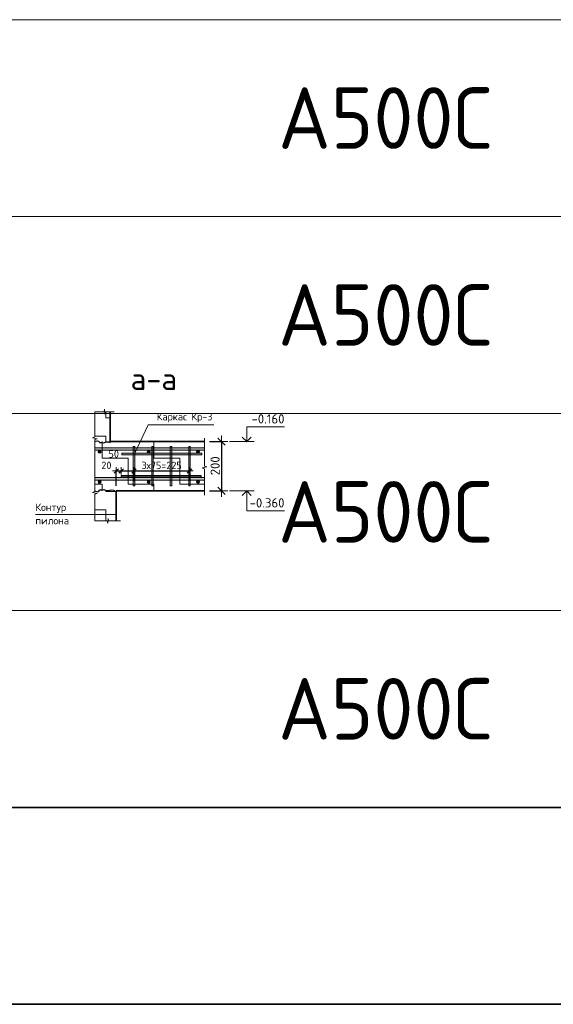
# Model space of a CAD drawing. Header units: metres. Extents: x -38 to 98, y -15 to 19.
# Tile 49 of 64: x 76.52 to 78.69, y 1.14 to 5.14. Entities that reach past the tile are written whole.
import ezdxf

# ---------------------------------------------------------------- set-up
doc = ezdxf.new("R2010")
doc.units = ezdxf.units.M
doc.header["$PDMODE"] = 65
doc.layers.add('XR$4$Размерная линия (1)', color=7, linetype='Continuous', lineweight=13)
doc.layers.add('XR$4$Размерная линия_ общее', color=7, linetype='Continuous', lineweight=13)
doc.styles.add('ISOCPEUR', font='txt')
doc.dimstyles.new('DIMSTYLE_29', dxfattribs={"dimtxt": 0.03, "dimasz": 0.03, "dimexe": 0, "dimexo": 0, "dimgap": 0.015, "dimtad": 2, "dimdec": 0, "dimlfac": 1000, "dimrnd": 5, "dimzin": 12, "dimdsep": 46, "dimtxsty": 'ISOCPEUR', "dimblk1": 'ALL_ML_STRICH', "dimblk2": 'ALL_ML_STRICH', "dimsah": 1, "dimcen": 0, "dimclrd": 7, "dimclre": 256, "dimclrt": 7, "dimadec": 0, "dimazin": 0, "dimtfac": 1, "dimtdec": 0, "dimtix": 1, "dimtmove": 2, "dimatfit": 3, "dimfxl": 0, "dimtvp": 1.2, "dimtzin": 0, "dimlwd": 0, "dimlwe": -3, "dimarcsym": 0})
doc.dimstyles.new('DIMSTYLE_31', dxfattribs={"dimtxt": 0.03, "dimasz": 0.03, "dimexe": 0, "dimexo": 0, "dimgap": 0.015, "dimtad": 2, "dimdec": 0, "dimlfac": 1000, "dimrnd": 5, "dimzin": 12, "dimdsep": 46, "dimtxsty": 'ISOCPEUR', "dimblk1": 'ALL_ML_STRICH', "dimblk2": 'ALL_ML_STRICH', "dimsah": 1, "dimcen": 0, "dimclrd": 7, "dimclre": 256, "dimclrt": 7, "dimadec": 0, "dimazin": 0, "dimtfac": 1, "dimtdec": 0, "dimtix": 1, "dimtmove": 2, "dimatfit": 3, "dimfxl": 0, "dimtzin": 0, "dimlwd": 0, "dimlwe": -3, "dimarcsym": 0})
doc.dimstyles.new('DIMSTYLE_33', dxfattribs={"dimtxt": 0.0375, "dimasz": 0.0495, "dimexe": 0, "dimexo": 0, "dimgap": 0.01875, "dimtad": 2, "dimdec": 0, "dimlfac": 1000, "dimrnd": 1, "dimzin": 12, "dimdsep": 46, "dimtxsty": 'ISOCPEUR', "dimblk1": 'ALL_ML_STRICH', "dimblk2": 'ALL_ML_STRICH', "dimsah": 1, "dimcen": 0, "dimclrd": 7, "dimclre": 256, "dimclrt": 7, "dimadec": 0, "dimazin": 0, "dimtfac": 1, "dimtdec": 0, "dimtix": 1, "dimtmove": 2, "dimatfit": 3, "dimfxl": 0, "dimtzin": 0, "dimlwd": 0, "dimlwe": -3, "dimarcsym": 0})
pattern_1 = [(0, (0.15, 0.15), (0.075, 0.075), [0.075, -0.075]), (90, (0.15, 0.15), (-0.075, 0.075), [0.075, -0.075])]

# ---------------------------------------------------------------- blocks, each defined once
blk = doc.blocks.new('СЛОЖНЫЙ_ОБЪЕКТ_60')
at = {"color": 7, "linetype": 'Continuous', "lineweight": 13, "transparency": 33554687}
blk.add_line((77.4767, 3.2276), (77.3767, 3.2276), dxfattribs=at)
at = {"color": 7, "linetype": 'Continuous', "lineweight": 35, "transparency": 33554687}
blk.add_lwpolyline([(77.4286, 3.2094), (77.4467, 3.2276), (77.4649, 3.2094)], dxfattribs=at)
at = {"color": 7, "linetype": 'Continuous', "lineweight": 13, "transparency": 33554687}
blk.add_lwpolyline([(77.4467, 3.2276), (77.4467, 3.1466), (77.6002, 3.1466)], dxfattribs=at)
blk = doc.blocks.new('СЛОЖНЫЙ_ОБЪЕКТ_61')
at = {"color": 7, "linetype": 'Continuous', "lineweight": 13, "transparency": 33554687}
blk.add_line((77.4767, 3.4276), (77.3767, 3.4276), dxfattribs=at)
blk.add_lwpolyline([(77.4467, 3.4276), (77.4467, 3.4876), (77.6002, 3.4876)], dxfattribs=at)
at = {"color": 7, "linetype": 'Continuous', "lineweight": 35, "transparency": 33554687}
blk.add_lwpolyline([(77.4286, 3.4457), (77.4467, 3.4276), (77.4649, 3.4457)], dxfattribs=at)
blk = doc.blocks.new('ЭЛЕМЕНТ_УЗОРА_20')
at = {"color": 7, "linetype": 'Continuous', "lineweight": 13, "transparency": 33554687}
blk.add_line((76.9339, 3.106), (76.9339, 3.106), dxfattribs=at)
blk.add_lwpolyline([(76.8299, 3.106), (76.8807, 3.106), (76.8822, 3.096), (76.8841, 3.116), (76.8858, 3.106), (76.9339, 3.106)], dxfattribs=at)
blk = doc.blocks.new('ЭЛЕМЕНТ_УЗОРА_21')
at = {"color": 7, "linetype": 'Continuous', "lineweight": 13, "transparency": 33554687}
blk.add_line((76.8299, 3.5491), (76.8299, 3.5491), dxfattribs=at)
for points in [[(76.8299, 3.3276), (76.8299, 3.4359), (76.8399, 3.439), (76.8199, 3.4432), (76.8299, 3.4468), (76.8299, 3.5491)], [(76.8299, 3.106), (76.8299, 3.2144), (76.8399, 3.2175), (76.8199, 3.2217), (76.8299, 3.2252), (76.8299, 3.3276)]]:
    blk.add_lwpolyline(points, dxfattribs=at)
blk = doc.blocks.new('ЭЛЕМЕНТ_УЗОРА_22')
at = {"color": 7, "linetype": 'Continuous', "lineweight": 13, "transparency": 33554687}
blk.add_line((76.9089, 3.5491), (76.9089, 3.5491), dxfattribs=at)
blk.add_lwpolyline([(76.8299, 3.5491), (76.8685, 3.5491), (76.8696, 3.5591), (76.8711, 3.5391), (76.8724, 3.5491), (76.9089, 3.5491)], dxfattribs=at)
blk = doc.blocks.new('СЛОЖНЫЙ_ОБЪЕКТ_62')
at = {"linetype": 'Continuous', "lineweight": 13, "true_color": 0xababab, "transparency": 33554687}
blk.add_hatch(color=253, dxfattribs=at).paths.add_polyline_path([(76.9863, 3.2476), (76.9863, 3.4076), (76.9923, 3.4076), (76.9923, 3.2476)], flags=16)
at = {"color": 7, "linetype": 'Continuous', "lineweight": 13, "transparency": 33554687}
blk.add_lwpolyline([(76.9863, 3.2476), (76.9863, 3.4076), (76.9923, 3.4076), (76.9923, 3.2476), (76.9863, 3.2476)], close=True, dxfattribs=at)
blk = doc.blocks.new('СЛОЖНЫЙ_ОБЪЕКТ_63')
at = {"linetype": 'Continuous', "lineweight": 13, "true_color": 0xababab, "transparency": 33554687}
blk.add_hatch(color=253, dxfattribs=at).paths.add_polyline_path([(77.0613, 3.2476), (77.0613, 3.4076), (77.0673, 3.4076), (77.0673, 3.2476)], flags=16)
at = {"color": 7, "linetype": 'Continuous', "lineweight": 13, "transparency": 33554687}
blk.add_lwpolyline([(77.0613, 3.2476), (77.0613, 3.4076), (77.0673, 3.4076), (77.0673, 3.2476), (77.0613, 3.2476)], close=True, dxfattribs=at)
blk = doc.blocks.new('СЛОЖНЫЙ_ОБЪЕКТ_64')
at = {"linetype": 'Continuous', "lineweight": 13, "true_color": 0xababab, "transparency": 33554687}
blk.add_hatch(color=253, dxfattribs=at).paths.add_polyline_path([(77.1363, 3.2476), (77.1363, 3.4076), (77.1423, 3.4076), (77.1423, 3.2476)], flags=16)
at = {"color": 7, "linetype": 'Continuous', "lineweight": 13, "transparency": 33554687}
blk.add_lwpolyline([(77.1363, 3.2476), (77.1363, 3.4076), (77.1423, 3.4076), (77.1423, 3.2476), (77.1363, 3.2476)], close=True, dxfattribs=at)
blk = doc.blocks.new('СЛОЖНЫЙ_ОБЪЕКТ_65')
at = {"linetype": 'Continuous', "lineweight": 13, "true_color": 0xababab, "transparency": 33554687}
blk.add_hatch(color=253, dxfattribs=at).paths.add_polyline_path([(77.2113, 3.2476), (77.2113, 3.4076), (77.2173, 3.4076), (77.2173, 3.2476)], flags=16)
at = {"color": 7, "linetype": 'Continuous', "lineweight": 13, "transparency": 33554687}
blk.add_lwpolyline([(77.2113, 3.2476), (77.2113, 3.4076), (77.2173, 3.4076), (77.2173, 3.2476), (77.2113, 3.2476)], close=True, dxfattribs=at)
blk = doc.blocks.new('ЭЛЕМЕНТ_УЗОРА_23')
at = {"color": 7, "linetype": 'Continuous', "lineweight": 13, "transparency": 33554687}
blk.add_line((77.2754, 3.2106), (77.2754, 3.2106), dxfattribs=at)
blk.add_lwpolyline([(77.2754, 3.4416), (77.2754, 3.3286), (77.2854, 3.3254), (77.2654, 3.321), (77.2754, 3.3173), (77.2754, 3.2106)], dxfattribs=at)
blk = doc.blocks.new('ALL_ML_STRICH')
at = {"color": 0, "linetype": 'ByBlock', "lineweight": -2}
for p, q in [((-1, 0), (0.5, 0)), ((-0.3, -0.3), (0.3, 0.3)), ((0, -0.5), (0, 0.5))]:
    blk.add_line(p, q, dxfattribs=at)
blk = doc.blocks.new('*D483')
at = {"layer": 'DEFPOINTS', "color": 7, "linetype": 'Continuous', "lineweight": 13, "transparency": 33554687}
for p in [(77.2754, 3.4276), (77.3448, 3.4276), (77.2754, 3.2276)]:
    blk.add_point(p, dxfattribs=at)
at = {"layer": 'XR$4$Размерная линия_ общее', "color": 253, "linetype": 'Continuous', "lineweight": -2, "true_color": 0xa0a0a0, "transparency": 33554687}
for p, q in [((77.2954, 3.4276), (77.3448, 3.4276)), ((77.2954, 3.2276), (77.3448, 3.2276))]:
    blk.add_line(p, q, dxfattribs=at)
at = {"layer": 'XR$4$Размерная линия_ общее', "color": 7, "linetype": 'Continuous', "lineweight": -2, "transparency": 33554687}
blk.add_line((77.3448, 3.4276), (77.3448, 3.2276), dxfattribs=at)
at = {"layer": 'XR$4$Размерная линия_ общее', "color": 7, "linetype": 'Continuous', "lineweight": 13, "transparency": 33554687, "xscale": 0.04950000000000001, "yscale": 0.04950000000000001, "zscale": 0.04950000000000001}
for p, rotation in [((77.3448, 3.4276), 90), ((77.3448, 3.2276), 270)]:
    blk.add_blockref('ALL_ML_STRICH', p, dxfattribs=dict(at, rotation=rotation))
at = {"layer": 'XR$4$Размерная линия_ общее', "color": 7, "linetype": 'Continuous', "lineweight": 13, "transparency": 33554687, "insert": (77.3185, 3.3295), "char_height": 0.0375, "width": 0.1125, "attachment_point": 5, "rotation": 90, "style": 'ISOCPEUR'}
blk.add_mtext('\\A1;{200}', dxfattribs=at)
blk = doc.blocks.new('СЛОЖНЫЙ_ОБЪЕКТ_66')
at = {"linetype": 'Continuous', "lineweight": 13, "transparency": 33554687}
blk.add_hatch(color=7, dxfattribs=at).paths.add_polyline_path([(77.2754, 3.2706), (76.8299, 3.2706), (76.8299, 3.2826), (77.2754, 3.2826)], flags=16)
at = {"color": 7, "linetype": 'Continuous', "lineweight": 13, "transparency": 33554687}
blk.add_lwpolyline([(77.2754, 3.2706), (76.8299, 3.2706), (76.8299, 3.2826), (77.2754, 3.2826), (77.2754, 3.2706)], close=True, dxfattribs=at)
blk = doc.blocks.new('СЛОЖНЫЙ_ОБЪЕКТ_67')
at = {"linetype": 'Continuous', "lineweight": 13, "transparency": 33554687}
blk.add_hatch(color=7, dxfattribs=at).paths.add_polyline_path([(77.2754, 3.3926), (76.8299, 3.3926), (76.8299, 3.4026), (77.2754, 3.4026)], flags=16)
at = {"color": 7, "linetype": 'Continuous', "lineweight": 13, "transparency": 33554687}
blk.add_lwpolyline([(77.2754, 3.3926), (76.8299, 3.3926), (76.8299, 3.4026), (77.2754, 3.4026), (77.2754, 3.3926)], close=True, dxfattribs=at)
blk = doc.blocks.new('*D486')
at = {"layer": 'DEFPOINTS', "color": 7, "linetype": 'Continuous', "lineweight": 13, "transparency": 33554687}
for p in [(76.9169, 3.3086), (76.9369, 3.2803), (76.9169, 3.2276)]:
    blk.add_point(p, dxfattribs=at)
at = {"layer": 'XR$4$Размерная линия (1)', "color": 9, "linetype": 'Continuous', "lineweight": -2, "true_color": 0xc7c7c7, "transparency": 33554687}
for p, q in [((76.9169, 3.2476), (76.9169, 3.3086)), ((76.9369, 3.3003), (76.9369, 3.3086))]:
    blk.add_line(p, q, dxfattribs=at)
at = {"layer": 'XR$4$Размерная линия (1)', "color": 7, "linetype": 'Continuous', "lineweight": -2, "transparency": 33554687}
blk.add_line((76.9169, 3.3086), (76.9369, 3.3086), dxfattribs=at)
at = {"layer": 'XR$4$Размерная линия (1)', "color": 7, "linetype": 'Continuous', "lineweight": 13, "transparency": 33554687, "xscale": 0.03, "yscale": 0.03, "zscale": 0.03, "rotation": 180}
blk.add_blockref('ALL_ML_STRICH', (76.9169, 3.3086), dxfattribs=at)
at = {"layer": 'XR$4$Размерная линия (1)', "color": 7, "linetype": 'Continuous', "lineweight": 13, "transparency": 33554687, "xscale": 0.03, "yscale": 0.03, "zscale": 0.03}
blk.add_blockref('ALL_ML_STRICH', (76.9369, 3.3086), dxfattribs=at)
at = {"layer": 'XR$4$Размерная линия (1)', "color": 7, "linetype": 'Continuous', "lineweight": 13, "transparency": 33554687, "insert": (76.8769, 3.3312), "char_height": 0.03, "width": 0.06, "attachment_point": 5, "style": 'ISOCPEUR'}
blk.add_mtext('\\A1;{20}', dxfattribs=at)
blk = doc.blocks.new('*D487')
at = {"layer": 'DEFPOINTS', "color": 7, "linetype": 'Continuous', "lineweight": 13, "transparency": 33554687}
for p in [(76.9369, 3.3086), (76.9369, 3.2803), (76.9893, 3.2476)]:
    blk.add_point(p, dxfattribs=at)
at = {"layer": 'XR$4$Размерная линия (1)', "color": 9, "linetype": 'Continuous', "lineweight": -2, "true_color": 0xc7c7c7, "transparency": 33554687}
for p, q in [((76.9369, 3.3003), (76.9369, 3.3086)), ((76.9893, 3.2676), (76.9893, 3.3086))]:
    blk.add_line(p, q, dxfattribs=at)
at = {"layer": 'XR$4$Размерная линия (1)', "color": 7, "linetype": 'Continuous', "lineweight": -2, "transparency": 33554687}
blk.add_line((76.9369, 3.3086), (76.9893, 3.3086), dxfattribs=at)
at = {"layer": 'XR$4$Размерная линия (1)', "color": 7, "linetype": 'Continuous', "lineweight": 13, "transparency": 33554687, "xscale": 0.03, "yscale": 0.03, "zscale": 0.03, "rotation": 180}
blk.add_blockref('ALL_ML_STRICH', (76.9369, 3.3086), dxfattribs=at)
at = {"layer": 'XR$4$Размерная линия (1)', "color": 7, "linetype": 'Continuous', "lineweight": 13, "transparency": 33554687, "xscale": 0.03, "yscale": 0.03, "zscale": 0.03}
blk.add_blockref('ALL_ML_STRICH', (76.9893, 3.3086), dxfattribs=at)
at = {"layer": 'XR$4$Размерная линия (1)', "color": 7, "linetype": 'Continuous', "lineweight": 13, "transparency": 33554687, "insert": (76.9067, 3.3777), "char_height": 0.03, "width": 0.06, "attachment_point": 5, "style": 'ISOCPEUR'}
blk.add_mtext('\\A1;{50}', dxfattribs=at)
blk = doc.blocks.new('*D488')
at = {"layer": 'DEFPOINTS', "color": 7, "linetype": 'Continuous', "lineweight": 13, "transparency": 33554687}
for p in [(76.9893, 3.3086), (76.9893, 3.2476), (77.2143, 3.2476)]:
    blk.add_point(p, dxfattribs=at)
at = {"layer": 'XR$4$Размерная линия (1)', "color": 9, "linetype": 'Continuous', "lineweight": -2, "true_color": 0xc7c7c7, "transparency": 33554687}
for p, q in [((76.9893, 3.2676), (76.9893, 3.3086)), ((77.2143, 3.2676), (77.2143, 3.3086))]:
    blk.add_line(p, q, dxfattribs=at)
at = {"layer": 'XR$4$Размерная линия (1)', "color": 7, "linetype": 'Continuous', "lineweight": -2, "transparency": 33554687}
blk.add_line((76.9893, 3.3086), (77.2143, 3.3086), dxfattribs=at)
at = {"layer": 'XR$4$Размерная линия (1)', "color": 7, "linetype": 'Continuous', "lineweight": 13, "transparency": 33554687, "xscale": 0.03, "yscale": 0.03, "zscale": 0.03, "rotation": 180}
blk.add_blockref('ALL_ML_STRICH', (76.9893, 3.3086), dxfattribs=at)
at = {"layer": 'XR$4$Размерная линия (1)', "color": 7, "linetype": 'Continuous', "lineweight": 13, "transparency": 33554687, "xscale": 0.03, "yscale": 0.03, "zscale": 0.03}
blk.add_blockref('ALL_ML_STRICH', (77.2143, 3.3086), dxfattribs=at)
at = {"layer": 'XR$4$Размерная линия (1)', "color": 7, "linetype": 'Continuous', "lineweight": 13, "transparency": 33554687, "insert": (77.0193, 3.3461), "char_height": 0.03, "width": 0.0015, "attachment_point": 1, "line_spacing_factor": 0.60241, "style": 'ISOCPEUR'}
blk.add_mtext('3х75=225', dxfattribs=at)
blk = doc.blocks.new('СЛОЖНЫЙ_ОБЪЕКТ_68')
at = {"linetype": 'Continuous', "lineweight": 13, "true_color": 0xababab, "transparency": 33554687}
blk.add_hatch(color=253, dxfattribs=at).paths.add_polyline_path([(77.2643, 3.3806), (76.9393, 3.3806), (76.9393, 3.3746), (77.2643, 3.3746)])
at = {"color": 7, "linetype": 'Continuous', "lineweight": 13, "transparency": 33554687}
blk.add_lwpolyline([(77.2643, 3.3806), (76.9393, 3.3806), (76.9393, 3.3746), (77.2643, 3.3746), (77.2643, 3.3806)], close=True, dxfattribs=at)
blk = doc.blocks.new('СЛОЖНЫЙ_ОБЪЕКТ_69')
at = {"linetype": 'Continuous', "lineweight": 13, "true_color": 0xababab, "transparency": 33554687}
blk.add_hatch(color=253, dxfattribs=at).paths.add_polyline_path([(77.2619, 3.2903), (76.9369, 3.2903), (76.9369, 3.2843), (77.2619, 3.2843)])
at = {"color": 7, "linetype": 'Continuous', "lineweight": 13, "transparency": 33554687}
blk.add_lwpolyline([(77.2619, 3.2903), (76.9369, 3.2903), (76.9369, 3.2843), (77.2619, 3.2843), (77.2619, 3.2903)], close=True, dxfattribs=at)

msp = doc.modelspace()

# ---------------------------------------------------------------- hatches: boundary and pattern name
at = {"linetype": 'Continuous', "lineweight": 13, "transparency": 33554687}
h = msp.add_hatch(dxfattribs=at)
h.set_pattern_fill('____', scale=0.075, style=0, pattern_type=2)
h.set_pattern_definition(pattern_1)
h.paths.add_polyline_path([(76.8919, 3.4276), (76.8919, 3.5491), (76.8299, 3.5491), (76.8299, 3.4276)], flags=0)
h = msp.add_hatch(dxfattribs=at)
h.set_pattern_fill('____', scale=0.105, style=0, pattern_type=2)
h.set_pattern_definition([(0, (0.21, 0.21), (0.105, 0.105), [0.105, -0.105]), (90, (0.21, 0.21), (-0.105, 0.105), [0.105, -0.105])])
h.paths.add_polyline_path([(76.8299, 3.4276), (76.8299, 3.2276), (77.2754, 3.2276), (77.2754, 3.4276)], flags=0)
for points in [[(76.8504, 3.3927), (76.8477, 3.3927), (76.8453, 3.3915), (76.8437, 3.3894), (76.8431, 3.3868), (76.8437, 3.3842), (76.8453, 3.3821), (76.8477, 3.381), (76.8504, 3.381), (76.8528, 3.3821), (76.8545, 3.3842), (76.8551, 3.3868), (76.8545, 3.3894), (76.8528, 3.3915)], [(77.0504, 3.3927), (77.0477, 3.3927), (77.0453, 3.3915), (77.0437, 3.3894), (77.0431, 3.3868), (77.0437, 3.3842), (77.0453, 3.3821), (77.0477, 3.381), (77.0504, 3.381), (77.0528, 3.3821), (77.0545, 3.3842), (77.0551, 3.3868), (77.0545, 3.3894), (77.0528, 3.3915)], [(77.2504, 3.3927), (77.2477, 3.3927), (77.2453, 3.3915), (77.2437, 3.3894), (77.2431, 3.3868), (77.2437, 3.3842), (77.2453, 3.3821), (77.2477, 3.381), (77.2504, 3.381), (77.2528, 3.3821), (77.2545, 3.3842), (77.2551, 3.3868), (77.2545, 3.3894), (77.2528, 3.3915)], [(76.8504, 3.2702), (76.8477, 3.2702), (76.8453, 3.269), (76.8437, 3.267), (76.8431, 3.2643), (76.8437, 3.2617), (76.8453, 3.2597), (76.8477, 3.2585), (76.8504, 3.2585), (76.8528, 3.2597), (76.8545, 3.2617), (76.8551, 3.2643), (76.8545, 3.267), (76.8528, 3.269)], [(77.0504, 3.2702), (77.0477, 3.2702), (77.0453, 3.269), (77.0437, 3.267), (77.0431, 3.2643), (77.0437, 3.2617), (77.0453, 3.2597), (77.0477, 3.2585), (77.0504, 3.2585), (77.0528, 3.2597), (77.0545, 3.2617), (77.0551, 3.2643), (77.0545, 3.267), (77.0528, 3.269)], [(77.2504, 3.2702), (77.2477, 3.2702), (77.2453, 3.269), (77.2437, 3.267), (77.2431, 3.2643), (77.2437, 3.2617), (77.2453, 3.2597), (77.2477, 3.2585), (77.2504, 3.2585), (77.2528, 3.2597), (77.2545, 3.2617), (77.2551, 3.2643), (77.2545, 3.267), (77.2528, 3.269)]]:
    msp.add_hatch(color=7, dxfattribs=at).paths.add_polyline_path(points)
h = msp.add_hatch(dxfattribs=at)
h.set_pattern_fill('____', scale=0.075, style=0, pattern_type=2)
h.set_pattern_definition(pattern_1)
h.paths.add_polyline_path([(76.9169, 3.2276), (76.8299, 3.2276), (76.8299, 3.106), (76.9169, 3.106)], flags=0)

# ---------------------------------------------------------------- linework, layer by layer
at = {"color": 7, "linetype": 'Continuous', "lineweight": 13, "transparency": 33554687}
for p, q in [((86.1585, 5.1419), (67.6585, 5.1419)), ((86.1585, 4.3419), (67.6585, 4.3419)), ((86.1585, 3.5419), (67.6585, 3.5419)), ((76.5886, 3.132), (76.9169, 3.132)), ((86.1585, 2.7419), (67.6585, 2.7419)), ((86.1585, 1.9419), (67.6585, 1.9419))]:
    msp.add_line(p, q, dxfattribs=at)
at = {"color": 7, "linetype": 'Continuous', "lineweight": 35, "transparency": 33554687}
for p, q in [((76.8919, 3.4276), (76.8919, 3.5491)), ((77.2754, 3.4276), (76.8919, 3.4276)), ((76.9169, 3.2276), (76.9169, 3.106)), ((76.9169, 3.2276), (77.2754, 3.2276)), ((67.6585, 1.9419), (86.1585, 1.9419)), ((67.6585, 1.1419), (86.1585, 1.1419))]:
    msp.add_line(p, q, dxfattribs=at)
at = {"color": 7, "linetype": 'Continuous', "lineweight": 13, "transparency": 33554687}
msp.add_lwpolyline([(77.3131, 3.4959), (77.0459, 3.4959), (76.9923, 3.3811)], dxfattribs=at)
at = {"color": 7, "linetype": 'Continuous', "lineweight": 25, "transparency": 33554687}
for points in [[(76.8299, 3.4276), (76.8399, 3.4316), (76.8442, 3.4297), (76.8499, 3.4236), (76.8599, 3.4236), (76.866, 3.4225), (76.8754, 3.4266), (76.8868, 3.4264), (76.8919, 3.4244)], [(76.8299, 3.2276), (76.8399, 3.2236), (76.8442, 3.2254), (76.8499, 3.2316), (76.8599, 3.2316), (76.866, 3.2327), (76.8754, 3.2286), (76.8868, 3.2287), (76.8958, 3.2323), (76.9057, 3.23), (76.9153, 3.2245), (76.9169, 3.2249)]]:
    msp.add_lwpolyline(points, dxfattribs=at)
at = {"color": 7, "linetype": 'Continuous', "lineweight": 18, "transparency": 33554687}
for centre in [(76.8491, 3.3868), (77.0491, 3.3868), (77.2491, 3.3868), (76.8491, 3.2643), (77.0491, 3.2643), (77.2491, 3.2643)]:
    msp.add_circle(centre, 0.006, dxfattribs=at)

# ---------------------------------------------------------------- block references
at = {"color": 7, "linetype": 'Continuous', "lineweight": 13, "transparency": 33554687}
for name in ['ЭЛЕМЕНТ_УЗОРА_21', 'ЭЛЕМЕНТ_УЗОРА_22', 'ЭЛЕМЕНТ_УЗОРА_23', 'СЛОЖНЫЙ_ОБЪЕКТ_67', 'СЛОЖНЫЙ_ОБЪЕКТ_62', 'СЛОЖНЫЙ_ОБЪЕКТ_63', 'СЛОЖНЫЙ_ОБЪЕКТ_64', 'СЛОЖНЫЙ_ОБЪЕКТ_65', 'СЛОЖНЫЙ_ОБЪЕКТ_68', 'СЛОЖНЫЙ_ОБЪЕКТ_66', 'СЛОЖНЫЙ_ОБЪЕКТ_69', 'ЭЛЕМЕНТ_УЗОРА_20']:
    msp.add_blockref(name, (0, 0), dxfattribs=at)
at = {"color": 7, "linetype": 'Continuous', "lineweight": 35, "transparency": 33554687}
for name in ['СЛОЖНЫЙ_ОБЪЕКТ_61', 'СЛОЖНЫЙ_ОБЪЕКТ_60']:
    msp.add_blockref(name, (0, 0), dxfattribs=at)

# ---------------------------------------------------------------- texts
at = {"color": 7, "linetype": 'Continuous', "lineweight": 35, "transparency": 33554687, "char_height": 0.25, "width": 1.042909, "attachment_point": 7, "style": 'ISOCPEUR'}
for insert in [(77.5745, 4.6169), (77.5745, 3.8169), (77.5745, 3.0169), (77.5745, 2.2169)]:
    msp.add_mtext('\\W0.95;А500С', dxfattribs=dict(at, insert=insert))
at = {"color": 7, "linetype": 'Continuous', "lineweight": 50, "transparency": 33554687, "insert": (77.0695, 3.6825), "char_height": 0.09, "width": 0.2484, "attachment_point": 5, "style": 'ISOCPEUR'}
msp.add_mtext('\\A1;{\\fISOCPEUR|i0|b0;\\H0.090000;\\W1.000000;\\C7;а-а}\\P', dxfattribs=at)
at = {"color": 7, "linetype": 'Continuous', "lineweight": 13, "transparency": 33554687, "style": 'ISOCPEUR'}
for s, insert, char_height, width, attachment_point in [('\\A1;{\\fISOCPEUR|i0|b0;\\H0.030000;\\W1.000000;\\C7;Каркас Кр-3}\\P', (77.1945, 3.525), 0.03, 0.25163, 5), ('\\A1;{\\fISOCPEUR|i0|b0;\\H0.037500;\\W1.000000;\\C7;-0.160}\\P', (77.6002, 3.5013), 0.0375, 0.151875, 9), ('\\A1;{\\fISOCPEUR|i0|b0;\\H0.037500;\\W1.000000;\\C7;-0.360}\\P', (77.6002, 3.1603), 0.0375, 0.160312, 9)]:
    msp.add_mtext(s, dxfattribs=dict(at, insert=insert, char_height=char_height, width=width, attachment_point=attachment_point))
at = {"color": 7, "linetype": 'Continuous', "lineweight": 13, "transparency": 33554687, "insert": (76.5886, 3.1761), "char_height": 0.03, "width": 0.146025, "attachment_point": 1, "line_spacing_factor": 1.084337}
msp.add_mtext('\\A1;{\\fISOCPEUR|i0|b0;\\H0.030000;\\W1.000000;\\C7;Контур}\\P{\\fISOCPEUR|i0|b0;\\H0.030000;\\W1.000000;\\C7;пилона}\\P', dxfattribs=at)

# ---------------------------------------------------------------- dimensions: what is measured, and where the dimension line sits
at = {"layer": 'XR$4$Размерная линия (1)', "color": 7, "linetype": 'Continuous', "lineweight": 13, "transparency": 33554687}
for base, p1, p2, picture, middle in [((76.9893, 3.3086), (76.9369, 3.3003), (76.9893, 3.2676), '*D487', (76.9067, 3.3777)), ((76.9369, 3.3086), (76.9169, 3.2476), (76.9369, 3.3003), '*D486', (76.8769, 3.3312))]:
    dim = msp.add_linear_dim(base=base, p1=p1, p2=p2, dimstyle='DIMSTYLE_29', override={"dimpost": '<>', "dimclrd": 7, "dimclre": 9, "dimclrt": 7, "dimlwd": 0, "dimlwe": 65533}, dxfattribs=at)
    dim.commit()
    dim.dimension.update_dxf_attribs({"geometry": picture, "text_midpoint": middle, "dimtype": 160})
dim = msp.add_linear_dim(base=(77.2143, 3.3086), p1=(76.9893, 3.2676), p2=(77.2143, 3.2676), text='3х75=225', dimstyle='DIMSTYLE_31', override={"dimpost": '<>', "dimclrd": 7, "dimclre": 9, "dimclrt": 7, "dimlwd": 0, "dimlwe": 65533}, dxfattribs=at)
dim.commit()
dim.dimension.update_dxf_attribs({"geometry": '*D488', "text_midpoint": (77.1018, 3.3236), "dimtype": 160})
at = {"layer": 'XR$4$Размерная линия_ общее', "color": 7, "linetype": 'Continuous', "lineweight": 13, "transparency": 33554687}
dim = msp.add_linear_dim(base=(77.3448, 3.2276), p1=(77.2954, 3.4276), p2=(77.2954, 3.2276), angle=270, dimstyle='DIMSTYLE_33', override={"dimpost": '<>', "dimclrd": 7, "dimclre": 253, "dimclrt": 7, "dimlwd": 0, "dimlwe": 65533}, dxfattribs=at)
dim.commit()
dim.dimension.update_dxf_attribs({"geometry": '*D483', "text_midpoint": (77.3185, 3.3295), "dimtype": 160})

doc.saveas('drawing.dxf')
